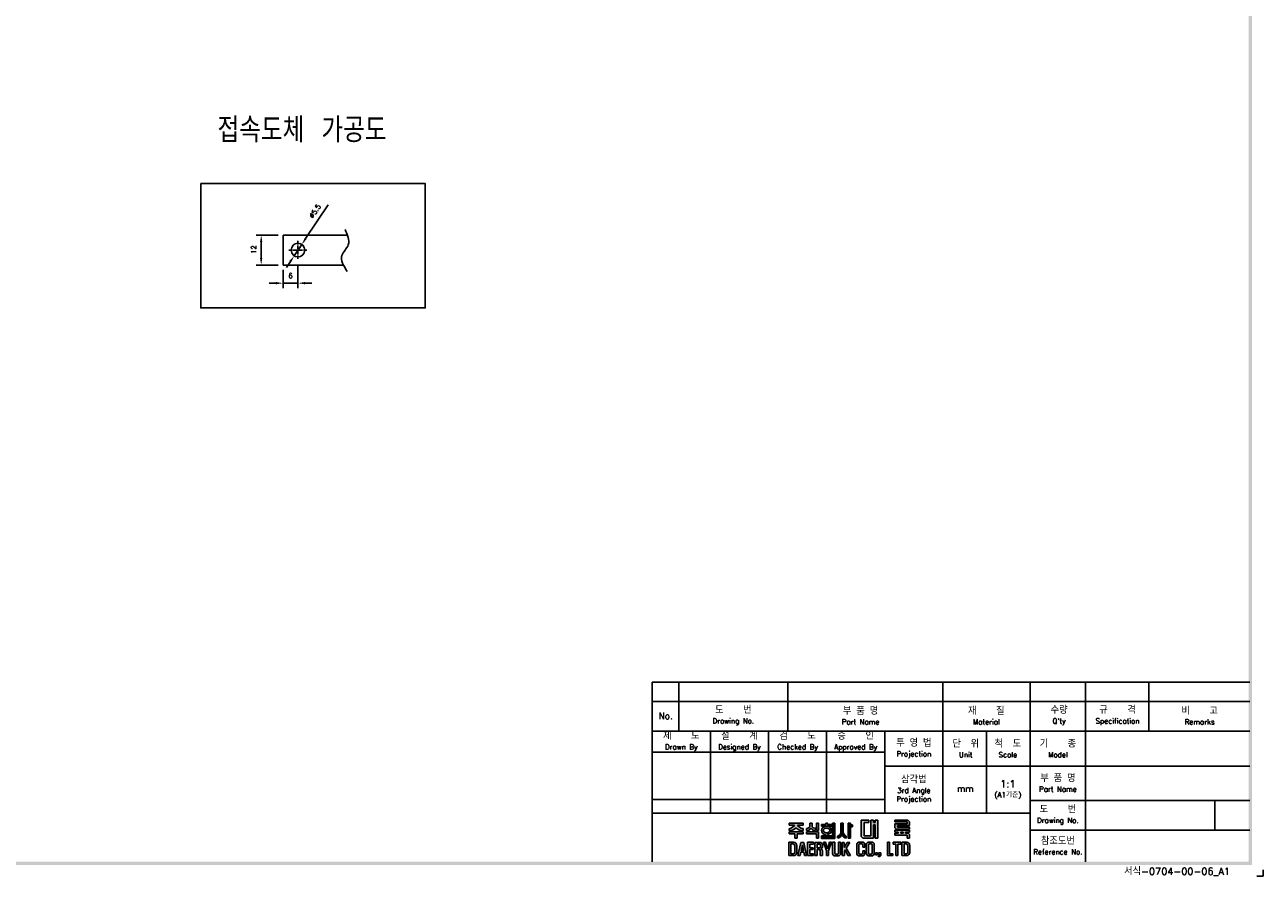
# Model space of a CAD drawing. Extents: x -28 to 1048, y -170 to 585.
# Tile 4 of 5: x 550 to 1048, y -170 to 172. Entities that reach past the tile are written whole.
import ezdxf

# ---------------------------------------------------------------- set-up
doc = ezdxf.new("R2010")
doc.units = 0
doc.header["$MEASUREMENT"] = 0
doc.linetypes.add('CENTER', pattern=[2, 1.25, -0.25, 0.25, -0.25])
doc.layers.get('0').update_dxf_attribs({"linetype": 'CONTINUOUS'})
for name, color, linetype in [('CENTER', 1, 'CENTER'), ('di', 3, 'CONTINUOUS'), ('dimtaxt', 3, 'CONTINUOUS'), ('dwg', 7, 'CONTINUOUS')]:
    doc.layers.add(name, color=color, linetype=linetype)
doc.styles.add('KIM', font='ROMANS.shx', dxfattribs={"height": 5, "bigfont": 'GSG1.shx'})
doc.styles.get("Standard").update_dxf_attribs({"font": 'romans.shx', "height": 2, "bigfont": 'hgs.shx'})
doc.dimstyles.new('STANDARD$0', dxfattribs={"dimtxt": 5, "dimasz": 5, "dimexe": 1, "dimexo": 2, "dimgap": 2, "dimtad": 1, "dimdec": 4, "dimzin": 12, "dimdsep": 46, "dimtxsty": 'KIM', "dimcen": -1, "dimdle": 0.1, "dimadec": 0, "dimazin": 0, "dimtfac": 1, "dimtdec": 4, "dimtmove": 0, "dimatfit": 3, "dimfxl": 0, "dimtolj": 1, "dimtzin": 0, "dimarcsym": 0})
doc.dimstyles.new('STANDARD$3', dxfattribs={"dimtxt": 5, "dimasz": 5, "dimexe": 1, "dimexo": 2, "dimgap": 0.8, "dimtad": 1, "dimdec": 4, "dimdsep": 46, "dimtxsty": 'KIM', "dimcen": 0, "dimdle": 0.1, "dimadec": 0, "dimazin": 0, "dimtfac": 1, "dimtdec": 4, "dimtmove": 0, "dimatfit": 3, "dimfxl": 0, "dimtolj": 1, "dimtzin": 0, "dimarcsym": 0})

# ---------------------------------------------------------------- blocks, each defined once
blk = doc.blocks.new('도면서식 A1')
at = {"layer": 'di', "insert": (780.92, -2.61), "char_height": 2.2, "width": 38.8706, "attachment_point": 4}
blk.add_mtext('서식-0704-00-06_A1', dxfattribs=at)
blk = doc.blocks.new('대륙')
at = {"layer": 'dimtaxt'}
h = blk.add_hatch(color=256, dxfattribs=at)
edge = h.paths.add_edge_path()
edge.add_line((51.99, 12.18), (47.65, 12.18))
edge.add_line((47.65, 12.18), (47.65, 11.59))
edge.add_line((47.65, 11.59), (49.36, 11.59))
edge.add_ellipse((47.48, 11.55), major_axis=(1.89, 0.39), ratio=0.576936, start_angle=268.0794, end_angle=342.4305, ccw=False)
edge.add_line((47.64, 10.44), (47.64, 9.87))
edge.add_ellipse((47.59, 11.36), major_axis=(2.46, 0), ratio=0.608939, start_angle=-88.7913, end_angle=-24.3158)
edge.add_ellipse((52.06, 11.36), major_axis=(-2.46, 0), ratio=0.608939, start_angle=384.3158, end_angle=448.3061)
edge.add_line((51.99, 9.87), (51.99, 10.51))
edge.add_ellipse((52.11, 11.62), major_axis=(-1.91, 0.31), ratio=0.577613, start_angle=17.5125, end_angle=91.8636, ccw=False)
edge.add_line((50.24, 11.59), (51.99, 11.59))
edge.add_line((51.99, 11.59), (51.99, 12.18))
h.paths.add_polyline_path([(52, 9.48), (47.64, 9.48), (47.64, 8.87), (49.46, 8.87), (49.46, 7.49), (50.19, 7.49), (50.19, 8.88), (52, 8.88)])
edge = h.paths.add_edge_path()
edge.add_arc((55.25, 11.18), 0.45, 180, 220.7047, ccw=False)
edge.add_line((54.8, 11.18), (54.8, 12.18))
edge.add_line((54.8, 12.18), (54.06, 12.18))
edge.add_line((54.06, 12.18), (54.06, 11.18))
edge.add_arc((53.61, 11.18), 0.45, 319.2953, 360, ccw=False)
edge.add_spline(control_points=[(53.95, 10.89), (53.94, 10.88), (53.93, 10.87), (53.83, 10.76), (53.7, 10.68), (53.03, 10.51)], knot_values=[3.761053, 3.761053, 3.761053, 3.761053, 3.807132, 3.807132, 4.298097, 4.298097, 4.298097, 4.298097], degree=3, periodic=0)
edge.add_line((53.03, 10.51), (53.03, 9.85))
edge.add_spline(control_points=[(53.03, 9.85), (53.05, 9.85), (53.06, 9.85), (53.74, 9.96), (53.94, 10.08), (54.15, 10.22), (54.2, 10.3), (54.43, 10.6)], knot_values=[3.495949, 3.495949, 3.495949, 3.495949, 3.524444, 3.524444, 4.06832, 4.06832, 4.379503, 4.379503, 4.379503, 4.379503], degree=3, periodic=0)
edge.add_spline(control_points=[(54.43, 10.6), (54.65, 10.3), (54.71, 10.22), (54.92, 10.08), (55.12, 9.96), (55.75, 9.88), (55.78, 9.87), (55.8, 9.86)], knot_values=[3.495949, 3.495949, 3.495949, 3.495949, 3.807132, 3.807132, 4.351008, 4.351008, 4.402945, 4.402945, 4.402945, 4.402945], degree=3, periodic=0)
edge.add_line((55.8, 9.86), (55.8, 10.59))
edge.add_spline(control_points=[(55.8, 10.59), (55.78, 10.59), (55.76, 10.6), (55.19, 10.66), (55.03, 10.75), (54.92, 10.87), (54.91, 10.88), (54.91, 10.89)], knot_values=[3.761053, 3.761053, 3.761053, 3.761053, 3.81299, 3.81299, 4.356866, 4.356866, 4.402945, 4.402945, 4.402945, 4.402945], degree=3, periodic=0)
h.paths.add_polyline_path([(56.82, 9.48), (53.03, 9.48), (53.03, 8.87), (56.1, 8.87), (56.1, 7.49), (56.82, 7.49)])
h.paths.add_polyline_path([(56.82, 12.19), (56.1, 12.19), (56.1, 9.87), (56.82, 9.87)])
h.paths.add_polyline_path([(60.76, 11.76), (59.58, 11.76), (59.58, 12.19), (59.05, 12.19), (59.05, 11.76), (57.74, 11.76), (57.74, 11.21), (60.76, 11.21)])
edge = h.paths.add_edge_path()
edge.add_ellipse((59.26, 9.92), major_axis=(-1.56, 0), ratio=0.830145, start_angle=101.7462, end_angle=265.4383)
edge.add_line((59.38, 11.21), (59.13, 11.21))
edge.add_ellipse((59.26, 9.92), major_axis=(1.56, 0), ratio=0.830145, start_angle=94.5617, end_angle=259.6787)
edge.add_line((58.98, 8.65), (58.98, 8.2))
edge.add_line((58.98, 8.2), (59.58, 8.2))
edge.add_line((59.58, 8.2), (59.58, 8.65))
edge = h.paths.add_edge_path(flags=16)
edge.add_spline(control_points=[(60.26, 9.92), (60.26, 10.03), (60.22, 10.15), (60.06, 10.37), (59.93, 10.48), (59.59, 10.63), (59.39, 10.66), (58.99, 10.64), (58.8, 10.59), (58.5, 10.41), (58.39, 10.3), (58.27, 10.07), (58.25, 9.96), (58.28, 9.73), (58.34, 9.62), (58.54, 9.4), (58.69, 9.3), (59.06, 9.19), (59.26, 9.17), (59.65, 9.23), (59.83, 9.31), (60.09, 9.5), (60.18, 9.62), (60.25, 9.8), (60.26, 9.86), (60.26, 9.92)], knot_values=[0, 0, 0, 0, 0.543876, 0.543876, 1.087752, 1.087752, 1.631628, 1.631628, 2.175504, 2.175504, 2.71938, 2.71938, 3.263256, 3.263256, 3.807132, 3.807132, 4.351008, 4.351008, 4.894884, 4.894884, 5.43876, 5.43876, 5.982636, 5.982636, 6.283185, 6.283185, 6.283185, 6.283185], degree=3, periodic=0)
for points in [[(61.83, 12.19), (61.11, 12.19), (61.11, 8.2), (57.74, 8.2), (57.74, 7.47), (61.11, 7.47), (61.83, 7.47)], [(70.89, 12.38), (72.38, 12.38), (72.38, 13.12), (70.01, 13.12), (70.01, 8), (70.53, 7.49), (73.84, 7.49), (73.84, 11.66), (74.29, 11.66), (74.29, 7.49), (75.14, 7.49), (75.14, 13.12), (74.29, 13.12), (74.29, 12.42), (73.84, 12.42), (73.84, 13.12), (73.01, 13.12), (73.01, 8.23), (70.89, 8.23)]]:
    blk.add_hatch(color=256, dxfattribs=at).paths.add_polyline_path(points)
h = blk.add_hatch(color=256, dxfattribs=at)
edge = h.paths.add_edge_path()
edge.add_line((64.41, 12.18), (63.7, 12.18))
edge.add_line((63.7, 12.18), (63.7, 9.23))
edge.add_ellipse((62.86, 9.12), major_axis=(0.66, 0.841), ratio=0.672815, start_angle=218.7862, end_angle=304.0863, ccw=False)
edge.add_line((62.7, 8.19), (62.7, 7.51))
edge.add_ellipse((63.11, 8.54), major_axis=(0.964, 0.919), ratio=0.540942, start_angle=220.7961, end_angle=301.7505)
edge.add_ellipse((64.93, 8.53), major_axis=(-0.866, 0.919), ratio=0.569913, start_angle=58.7442, end_angle=145.288)
edge.add_line((65.35, 7.49), (65.35, 8.17))
edge.add_ellipse((65.18, 9.26), major_axis=(-0.67, 1.07), ratio=0.576723, start_angle=74.3826, end_angle=142.9847, ccw=False)
edge.add_line((64.41, 9.18), (64.41, 12.18))
h.paths.add_polyline_path([(66.65, 10.99), (67.26, 10.99), (67.26, 11.63), (66.64, 11.63), (66.64, 12.18), (65.92, 12.18), (65.92, 7.49), (66.65, 7.49)])
h = blk.add_hatch(color=256, dxfattribs=at)
h.paths.add_polyline_path([(84.17, 12.56), (84.17, 11.99), (80.38, 11.99), (80.38, 10.74), (80.81, 10.32), (84.92, 10.32), (84.92, 10.92), (81.19, 10.92), (81.19, 11.44), (84.92, 11.44), (84.92, 12.6), (84.39, 13.12), (80.36, 13.12), (80.36, 12.56)])
h.paths.add_polyline_path([(83.7, 9.41), (84.92, 9.41), (84.92, 9.97), (80.36, 9.97), (80.36, 9.41), (81.48, 9.41), (81.48, 9.04), (80.35, 9.04), (80.35, 8.42), (84.18, 8.42), (84.18, 7.49), (84.92, 7.49), (84.92, 8.64), (84.52, 9.04), (83.7, 9.04)])
h.paths.add_polyline_path([(83, 9.41), (82.23, 9.41), (82.23, 9.04), (83, 9.04)], flags=17)
h = blk.add_hatch(color=256, dxfattribs=at)
h.paths.add_polyline_path([(47.58, 6.25), (47.58, 2.12), (49.06, 2.12, 0.414214), (50.06, 3.12), (50.06, 5.25, 0.414214), (49.06, 6.25)])
h.paths.add_polyline_path([(48.9, 5.73, -0.414214), (49.4, 5.23), (49.4, 3.16, -0.414214), (48.9, 2.66), (48.23, 2.66), (48.23, 5.73)], flags=16)
h.paths.add_polyline_path([(50.42, 2.11), (51.1, 2.11), (51.31, 3.17), (52.21, 3.17), (52.42, 2.11), (53.1, 2.11), (52.25, 6.23), (51.27, 6.23)])
h.paths.add_polyline_path([(51.77, 5.49), (52.09, 3.74), (51.43, 3.74)], flags=16)
h.paths.add_polyline_path([(53.4, 2.11), (55.25, 2.11), (55.25, 2.66), (54.07, 2.66), (54.07, 3.99), (55.15, 3.99), (55.15, 4.52), (54.06, 4.52), (54.06, 5.7), (55.21, 5.7), (55.21, 6.25), (53.4, 6.25)])
h.paths.add_polyline_path([(55.67, 2.12), (56.33, 2.12), (56.33, 4.05), (56.93, 4.05, -0.414214), (57.33, 3.65), (57.33, 2.12), (58.02, 2.12), (58.02, 3.65, 0.276846), (57.45, 4.24, 0.25864), (58.02, 4.77), (58.02, 5.43, 0.414214), (57.22, 6.23), (55.67, 6.23)])
h.paths.add_polyline_path([(56.33, 5.71), (57.04, 5.71, -0.414214), (57.34, 5.41), (57.34, 4.86, -0.414214), (57.04, 4.56), (56.33, 4.56)], flags=16)
h.paths.add_polyline_path([(59.2, 3.57), (59.2, 2.11), (59.85, 2.11), (59.85, 3.58), (60.8, 6.24), (60.13, 6.24), (59.53, 4.27), (58.97, 6.24), (58.28, 6.24)])
h.paths.add_polyline_path([(61.13, 2.78, 0.414214), (61.88, 2.03), (62.85, 2.03, 0.414214), (63.6, 2.78), (63.6, 6.24), (62.93, 6.24), (62.93, 2.84, -0.414214), (62.68, 2.59), (62.07, 2.59, -0.414214), (61.82, 2.84), (61.82, 6.24), (61.13, 6.24)])
h.paths.add_polyline_path([(64.11, 2.12), (64.77, 2.12), (64.77, 3.42), (64.98, 3.87), (65.9, 2.12), (66.68, 2.12), (65.38, 4.46), (66.48, 6.23), (65.69, 6.23), (64.76, 4.66), (64.76, 6.23), (64.11, 6.23)])
h.paths.add_polyline_path([(68.62, 2.84, 0.414214), (69.42, 2.04), (70.32, 2.04, 0.414214), (71.12, 2.84), (71.12, 3.62), (70.47, 3.62), (70.47, 2.85, -0.414214), (70.17, 2.55), (69.58, 2.55, -0.414214), (69.28, 2.85), (69.28, 5.49, -0.414214), (69.58, 5.79), (70.16, 5.79, -0.414214), (70.46, 5.49), (70.46, 4.76), (71.12, 4.76), (71.12, 5.52, 0.414214), (70.32, 6.32), (69.42, 6.32, 0.414214), (68.62, 5.52)])
h.paths.add_polyline_path([(71.57, 2.84, 0.414214), (72.37, 2.04), (73.25, 2.04, 0.414214), (74.05, 2.84), (74.05, 5.52, 0.414214), (73.25, 6.32), (72.37, 6.32, 0.414214), (71.57, 5.52)])
h.paths.add_polyline_path([(72.23, 5.5, -0.414214), (72.53, 5.8), (73.09, 5.8, -0.414214), (73.39, 5.5), (73.39, 2.85, -0.414214), (73.09, 2.55), (72.53, 2.55, -0.414214), (72.23, 2.85)], flags=16)
h.paths.add_polyline_path([(74.42, 2.34), (75.05, 2.34), (75.05, 2.98), (74.42, 2.98)])
h.paths.add_polyline_path([(75.76, 2.34, -0.316213), (75.39, 2.07), (75.39, 1.77, 0.409412), (76.08, 2.47), (76.08, 2.98), (75.39, 2.98), (75.39, 2.34)])
h.paths.add_polyline_path([(78.08, 2.12), (79.79, 2.12), (79.79, 2.67), (78.75, 2.67), (78.75, 6.24), (78.08, 6.24)])
h.paths.add_polyline_path([(80.68, 2.12), (81.35, 2.12), (81.35, 5.7), (82.27, 5.7), (82.27, 6.24), (79.92, 6.24), (79.92, 5.7), (80.68, 5.7)])
h.paths.add_polyline_path([(82.59, 2.13), (84.07, 2.13, 0.414214), (85.07, 3.13), (85.07, 5.24, 0.414214), (84.07, 6.24), (82.59, 6.24)])
h.paths.add_polyline_path([(83.24, 5.73), (83.9, 5.73, -0.414214), (84.4, 5.23), (84.4, 3.15, -0.414214), (83.9, 2.65), (83.24, 2.65)], flags=16)
for p, q in [((47.65, 12.18), (51.99, 12.18)), ((47.65, 12.18), (47.65, 11.59)), ((47.65, 11.59), (49.36, 11.59)), ((51.99, 11.59), (50.24, 11.59)), ((51.99, 12.18), (51.99, 11.59)), ((54.06, 12.18), (54.8, 12.18)), ((54.06, 12.18), (54.06, 11.18)), ((54.8, 12.18), (54.8, 11.18)), ((56.82, 12.19), (56.1, 12.19)), ((56.1, 12.19), (56.1, 9.87)), ((56.82, 12.19), (56.82, 9.87)), ((57.74, 11.76), (59.05, 11.76)), ((57.74, 11.21), (57.74, 11.76)), ((59.05, 11.76), (59.05, 12.19)), ((59.05, 12.19), (59.58, 12.19)), ((59.58, 12.19), (59.58, 11.76)), ((59.58, 11.76), (60.76, 11.76)), ((60.76, 11.76), (60.76, 11.21)), ((61.11, 12.19), (61.11, 8.2)), ((61.83, 12.19), (61.11, 12.19)), ((61.83, 7.47), (61.83, 12.19)), ((63.7, 12.18), (64.41, 12.18)), ((63.7, 12.18), (63.7, 9.23)), ((64.41, 12.18), (64.41, 9.18)), ((65.92, 7.49), (65.92, 12.18)), ((65.92, 12.18), (66.64, 12.18)), ((66.64, 12.18), (66.64, 11.63)), ((66.64, 11.63), (67.26, 11.63)), ((67.26, 11.63), (67.26, 10.99)), ((70.01, 13.12), (70.01, 8)), ((70.01, 13.12), (72.38, 13.12)), ((70.89, 12.38), (70.89, 8.23)), ((70.89, 12.38), (72.38, 12.38)), ((72.38, 13.12), (72.38, 12.38)), ((73.01, 13.12), (73.01, 8.23)), ((73.01, 13.12), (73.84, 13.12)), ((73.84, 13.12), (73.84, 12.42)), ((73.84, 12.42), (74.29, 12.42)), ((73.84, 11.66), (73.84, 7.49)), ((73.84, 11.66), (74.29, 11.66)), ((74.29, 13.12), (75.14, 13.12)), ((74.29, 13.12), (74.29, 12.42)), ((74.29, 11.66), (74.29, 7.49)), ((75.14, 13.12), (75.14, 7.49)), ((80.36, 13.12), (84.39, 13.12)), ((80.36, 12.56), (80.36, 13.12)), ((80.36, 12.56), (84.17, 12.56)), ((80.38, 11.99), (84.17, 11.99)), ((80.38, 11.99), (80.38, 10.74)), ((84.17, 12.56), (84.17, 11.99)), ((84.92, 12.6), (84.39, 13.12)), ((84.92, 12.6), (84.92, 11.44)), ((47.64, 10.44), (47.64, 9.87)), ((47.64, 9.48), (52, 9.48)), ((47.64, 8.87), (47.64, 9.48)), ((49.46, 8.87), (47.64, 8.87)), ((49.46, 7.49), (49.46, 8.87)), ((50.19, 8.88), (50.19, 7.49)), ((52, 8.88), (50.19, 8.88)), ((51.99, 10.51), (51.99, 9.87)), ((52, 9.48), (52, 8.88)), ((53.03, 9.85), (53.03, 10.51)), ((53.03, 9.48), (56.82, 9.48)), ((53.03, 8.87), (53.03, 9.48)), ((56.1, 8.87), (53.03, 8.87)), ((55.8, 9.86), (55.8, 10.59)), ((56.82, 9.87), (56.1, 9.87)), ((56.1, 7.49), (56.1, 8.87)), ((56.82, 9.48), (56.82, 7.49)), ((60.76, 11.21), (57.74, 11.21)), ((57.74, 8.2), (61.11, 8.2)), ((57.74, 7.47), (57.74, 8.2)), ((58.98, 8.2), (58.98, 8.65)), ((59.58, 8.65), (59.58, 8.2)), ((62.7, 7.51), (62.7, 8.19)), ((65.35, 7.49), (65.35, 8.17)), ((66.65, 10.99), (66.65, 7.49)), ((67.26, 10.99), (66.65, 10.99)), ((70.53, 7.49), (70.01, 8)), ((73.01, 8.23), (70.89, 8.23)), ((80.35, 9.04), (81.48, 9.04)), ((80.35, 9.04), (80.35, 8.42)), ((80.35, 8.42), (84.18, 8.42)), ((80.36, 9.97), (84.92, 9.97)), ((80.36, 9.97), (80.36, 9.41)), ((80.36, 9.41), (81.48, 9.41)), ((80.81, 10.32), (80.38, 10.74)), ((80.81, 10.32), (84.92, 10.32)), ((81.19, 11.44), (84.92, 11.44)), ((81.19, 11.44), (81.19, 10.92)), ((81.19, 10.92), (84.92, 10.92)), ((81.48, 9.41), (81.48, 9.04)), ((82.23, 9.41), (83, 9.41)), ((82.23, 9.41), (82.23, 9.04)), ((82.23, 9.04), (83, 9.04)), ((83, 9.41), (83, 9.04)), ((83.7, 9.41), (84.92, 9.41)), ((83.7, 9.41), (83.7, 9.04)), ((83.7, 9.04), (84.52, 9.04)), ((84.18, 8.42), (84.18, 7.49)), ((84.92, 8.64), (84.52, 9.04)), ((84.92, 10.92), (84.92, 10.32)), ((84.92, 9.97), (84.92, 9.41)), ((84.92, 8.64), (84.92, 7.49)), ((47.58, 6.25), (47.58, 2.12)), ((47.58, 6.25), (49.06, 6.25)), ((48.23, 5.73), (48.23, 2.66)), ((48.9, 5.73), (48.23, 5.73)), ((49.4, 3.16), (49.4, 5.23)), ((50.19, 7.49), (49.46, 7.49)), ((50.06, 5.25), (50.06, 3.12)), ((51.27, 6.23), (50.42, 2.11)), ((52.25, 6.23), (51.27, 6.23)), ((51.77, 5.49), (51.43, 3.74)), ((52.09, 3.74), (51.77, 5.49)), ((53.1, 2.11), (52.25, 6.23)), ((55.21, 6.25), (53.4, 6.25)), ((53.4, 6.25), (53.4, 2.11)), ((54.06, 5.7), (55.21, 5.7)), ((54.06, 4.52), (54.06, 5.7)), ((55.15, 4.52), (54.06, 4.52)), ((54.07, 3.99), (55.15, 3.99)), ((54.07, 2.66), (54.07, 3.99)), ((55.15, 3.99), (55.15, 4.52)), ((55.21, 5.7), (55.21, 6.25)), ((55.67, 6.23), (55.67, 2.12)), ((57.22, 6.23), (55.67, 6.23)), ((56.82, 7.49), (56.1, 7.49)), ((56.33, 5.71), (56.33, 4.56)), ((57.04, 5.71), (56.33, 5.71)), ((56.33, 4.56), (57.04, 4.56)), ((56.33, 2.12), (56.33, 4.05)), ((56.33, 4.05), (56.93, 4.05)), ((57.34, 4.86), (57.34, 5.41)), ((61.11, 7.47), (57.74, 7.47)), ((58.02, 4.77), (58.02, 5.43)), ((58.97, 6.24), (58.28, 6.24)), ((58.28, 6.24), (59.2, 3.57)), ((59.53, 4.27), (58.97, 6.24)), ((60.13, 6.24), (59.53, 4.27)), ((59.85, 3.58), (60.8, 6.24)), ((60.8, 6.24), (60.13, 6.24)), ((61.11, 7.47), (61.83, 7.47)), ((61.13, 6.24), (61.13, 2.78)), ((61.82, 6.24), (61.13, 6.24)), ((61.82, 2.84), (61.82, 6.24)), ((62.93, 2.84), (62.93, 6.24)), ((62.93, 6.24), (63.6, 6.24)), ((63.6, 6.24), (63.6, 2.78)), ((64.11, 2.12), (64.11, 6.23)), ((64.11, 6.23), (64.76, 6.23)), ((64.76, 4.66), (65.69, 6.23)), ((64.76, 6.23), (64.76, 4.66)), ((64.98, 3.87), (64.77, 3.42)), ((65.9, 2.12), (64.98, 3.87)), ((66.48, 6.23), (65.38, 4.46)), ((65.38, 4.46), (66.68, 2.12)), ((65.69, 6.23), (66.48, 6.23)), ((66.65, 7.49), (65.92, 7.49)), ((68.62, 2.84), (68.62, 5.52)), ((69.28, 5.49), (69.28, 2.85)), ((70.32, 6.32), (69.42, 6.32)), ((70.16, 5.79), (69.58, 5.79)), ((70.46, 4.76), (70.46, 5.49)), ((71.12, 4.76), (70.46, 4.76)), ((73.84, 7.49), (70.53, 7.49)), ((71.12, 5.52), (71.12, 4.76)), ((71.57, 2.84), (71.57, 5.52)), ((72.23, 5.5), (72.23, 2.85)), ((73.25, 6.32), (72.37, 6.32)), ((73.09, 5.8), (72.53, 5.8)), ((73.39, 2.85), (73.39, 5.5)), ((74.05, 5.52), (74.05, 2.84)), ((75.14, 7.49), (74.29, 7.49)), ((78.08, 6.24), (78.08, 2.12)), ((78.75, 6.24), (78.08, 6.24)), ((78.75, 2.67), (78.75, 6.24)), ((82.27, 6.24), (79.92, 6.24)), ((79.92, 6.24), (79.92, 5.7)), ((79.92, 5.7), (80.68, 5.7)), ((80.68, 5.7), (80.68, 2.12)), ((81.35, 2.12), (81.35, 5.7)), ((81.35, 5.7), (82.27, 5.7)), ((82.27, 5.7), (82.27, 6.24)), ((82.59, 6.24), (82.59, 2.13)), ((84.07, 6.24), (82.59, 6.24)), ((83.24, 2.65), (83.24, 5.73)), ((83.24, 5.73), (83.9, 5.73)), ((84.92, 7.49), (84.18, 7.49)), ((84.4, 3.15), (84.4, 5.23)), ((85.07, 3.13), (85.07, 5.24)), ((47.58, 2.12), (49.06, 2.12)), ((48.23, 2.66), (48.9, 2.66)), ((50.42, 2.11), (51.1, 2.11)), ((51.1, 2.11), (51.31, 3.17)), ((51.31, 3.17), (52.21, 3.17)), ((51.43, 3.74), (52.09, 3.74)), ((52.21, 3.17), (52.42, 2.11)), ((52.42, 2.11), (53.1, 2.11)), ((53.4, 2.11), (55.25, 2.11)), ((55.25, 2.66), (54.07, 2.66)), ((55.25, 2.11), (55.25, 2.66)), ((55.67, 2.12), (56.33, 2.12)), ((57.33, 3.65), (57.33, 2.12)), ((57.33, 2.12), (58.02, 2.12)), ((58.02, 2.12), (58.02, 3.65)), ((59.2, 3.57), (59.2, 2.11)), ((59.2, 2.11), (59.85, 2.11)), ((59.85, 2.11), (59.85, 3.58)), ((62.85, 2.03), (61.88, 2.03)), ((62.68, 2.59), (62.07, 2.59)), ((64.77, 2.12), (64.11, 2.12)), ((64.77, 3.42), (64.77, 2.12)), ((66.68, 2.12), (65.9, 2.12)), ((70.32, 2.04), (69.42, 2.04)), ((70.17, 2.55), (69.58, 2.55)), ((70.47, 3.62), (70.47, 2.85)), ((71.12, 3.62), (70.47, 3.62)), ((71.12, 2.84), (71.12, 3.62)), ((73.25, 2.04), (72.37, 2.04)), ((73.09, 2.55), (72.53, 2.55)), ((74.42, 2.98), (74.42, 2.34)), ((75.05, 2.98), (74.42, 2.98)), ((75.05, 2.34), (74.42, 2.34)), ((75.05, 2.98), (75.05, 2.34)), ((75.39, 2.98), (75.39, 2.34)), ((76.08, 2.98), (75.39, 2.98)), ((75.76, 2.34), (75.39, 2.34)), ((75.39, 2.07), (75.39, 1.77)), ((76.08, 2.98), (76.08, 2.47)), ((78.08, 2.12), (79.79, 2.12)), ((79.79, 2.67), (78.75, 2.67)), ((79.79, 2.12), (79.79, 2.67)), ((80.68, 2.12), (81.35, 2.12)), ((82.59, 2.13), (84.07, 2.13)), ((83.9, 2.65), (83.24, 2.65))]:
    blk.add_line(p, q, dxfattribs=at)
for centre, radius, start, end in [((53.61, 11.18), 0.45, 319.2953, 360), ((55.25, 11.18), 0.45, 180, 220.7047), ((48.9, 5.23), 0.5, 0, 90), ((49.06, 5.25), 1, 0, 90), ((57.22, 4.85), 0.8, 270, 270), ((56.93, 3.65), 0.4, 0, 90), ((57.04, 5.41), 0.3, 0, 90), ((57.04, 4.86), 0.3, 270, 0), ((57.22, 5.43), 0.8, 0, 90), ((57.26, 5.02), 0.8, 283.6828, 341.6876), ((57.24, 3.47), 0.8, 12.921, 74.819), ((69.42, 5.52), 0.8, 90, 180), ((69.58, 5.49), 0.3, 90, 180), ((70.16, 5.49), 0.3, 0, 90), ((70.32, 5.52), 0.8, 0, 90), ((72.37, 5.52), 0.8, 90, 180), ((72.53, 5.5), 0.3, 90, 180), ((73.09, 5.5), 0.3, 0, 90), ((73.25, 5.52), 0.8, 0, 90), ((83.9, 5.23), 0.5, 0, 90), ((84.07, 5.24), 1, 0, 90), ((48.9, 3.16), 0.5, 270, 0), ((49.06, 3.12), 1, 270, 0), ((61.88, 2.78), 0.75, 180, 270), ((62.07, 2.84), 0.25, 180, 270), ((62.68, 2.84), 0.25, 270, 0), ((62.85, 2.78), 0.75, 270, 0), ((69.42, 2.84), 0.8, 180, 270), ((69.58, 2.85), 0.3, 180, 270), ((70.17, 2.85), 0.3, 270, 0), ((70.32, 2.84), 0.8, 270, 0), ((72.37, 2.84), 0.8, 180, 270), ((72.53, 2.85), 0.3, 180, 270), ((73.09, 2.85), 0.3, 270, 0), ((73.25, 2.84), 0.8, 270, 0), ((75.38, 2.47), 0.7, 270.9408, 0), ((75.38, 2.47), 0.4, 271.6466, 341.8371), ((83.9, 3.15), 0.5, 270, 0), ((84.07, 3.13), 1, 270, 0)]:
    blk.add_arc(centre, radius, start, end, dxfattribs=at)
for centre, major_axis, ratio, start_param, end_param in [((47.48, 11.55), (1.89, 0.39), 0.576936, 4.678869, 5.97654), ((47.59, 11.36), (-2.46, 0), 0.608939, 1.591893, 2.717202), ((59.26, 9.92), (1.56, 0), 0.830145, 1.650413, 4.532248), ((59.26, 9.92), (-1.56, 0), 0.830145, 1.775806, 4.632772), ((62.86, 9.12), (0.66, 0.841), 0.672815, 3.81854, 5.307307), ((63.11, 8.54), (0.964, 0.919), 0.540942, 3.853619, 5.26654)]:
    blk.add_ellipse(centre, major_axis=major_axis, ratio=ratio, start_param=start_param, end_param=end_param, dxfattribs=at)
at = {"layer": 'dimtaxt', "extrusion": (0, 0, -1)}
for centre, major_axis, ratio, start_param, end_param in [((52.11, 11.62), (-1.91, 0.31), 0.577613, 4.679864, 5.977535), ((52.06, 11.36), (-2.46, 0), 0.608939, -1.541231, -0.42439), ((64.93, 8.53), (-0.866, 0.919), 0.569913, 3.747431, 5.257905), ((65.18, 9.26), (-0.67, 1.07), 0.576723, 3.787632, 4.984965)]:
    blk.add_ellipse(centre, major_axis=major_axis, ratio=ratio, start_param=start_param, end_param=end_param, dxfattribs=at)
at = {"layer": 'dimtaxt'}
for points, knots in [([(53.95, 10.89), (53.94, 10.88), (53.93, 10.87), (53.83, 10.76), (53.7, 10.68), (53.03, 10.51)], [3.7610527, 3.7610527, 3.7610527, 3.7610527, 3.8071317, 3.8071317, 4.2980967, 4.2980967, 4.2980967, 4.2980967]), ([(54.43, 10.6), (54.2, 10.3), (54.15, 10.22), (53.94, 10.08), (53.74, 9.96), (53.06, 9.85), (53.05, 9.85), (53.03, 9.85)], [3.4959493, 3.4959493, 3.4959493, 3.4959493, 3.8071317, 3.8071317, 4.3510077, 4.3510077, 4.3795026, 4.3795026, 4.3795026, 4.3795026]), ([(54.43, 10.6), (54.65, 10.3), (54.71, 10.22), (54.92, 10.08), (55.12, 9.96), (55.75, 9.88), (55.78, 9.87), (55.8, 9.86)], [3.4959493, 3.4959493, 3.4959493, 3.4959493, 3.8071317, 3.8071317, 4.3510077, 4.3510077, 4.4029453, 4.4029453, 4.4029453, 4.4029453]), ([(54.91, 10.89), (54.91, 10.88), (54.92, 10.87), (55.03, 10.75), (55.19, 10.66), (55.76, 10.6), (55.78, 10.59), (55.8, 10.59)], [3.7610527, 3.7610527, 3.7610527, 3.7610527, 3.8071317, 3.8071317, 4.3510077, 4.3510077, 4.4029453, 4.4029453, 4.4029453, 4.4029453]), ([(60.26, 9.92), (60.26, 10.03), (60.22, 10.15), (60.06, 10.37), (59.93, 10.48), (59.59, 10.63), (59.39, 10.66), (58.99, 10.64), (58.8, 10.59), (58.5, 10.41), (58.39, 10.3), (58.27, 10.07), (58.25, 9.96), (58.28, 9.73), (58.34, 9.62), (58.54, 9.4), (58.69, 9.3), (59.06, 9.19), (59.26, 9.17), (59.65, 9.23), (59.83, 9.31), (60.09, 9.5), (60.18, 9.62), (60.25, 9.8), (60.26, 9.86), (60.26, 9.92)], [0, 0, 0, 0, 0.543876, 0.543876, 1.087752, 1.087752, 1.631628, 1.631628, 2.175504, 2.175504, 2.71938, 2.71938, 3.263256, 3.263256, 3.807132, 3.807132, 4.351008, 4.351008, 4.894884, 4.894884, 5.43876, 5.43876, 5.982636, 5.982636, 6.283185, 6.283185, 6.283185, 6.283185])]:
    blk.add_open_spline(points, degree=3, knots=knots, dxfattribs=at)
blk = doc.blocks.new('*D417')
at = {"layer": 'di'}
for p, q in [((651.81, 87.6), (643, 87.6)), ((645, 78.4), (645, 84.8)), ((651.81, 75.6), (643, 75.6))]:
    blk.add_line(p, q, dxfattribs=at)
for points in [[(644.53, 84.8), (645.46, 84.8), (645, 87.6)], [(644.53, 78.4), (645.46, 78.4), (645, 75.6)]]:
    blk.add_solid(points, dxfattribs=at)
at = {"layer": 'di', "insert": (642, 81.81), "char_height": 2, "attachment_point": 5, "rotation": 90}
blk.add_mtext('\\A1;12', dxfattribs=at)
blk = doc.blocks.new('*D418')
at = {"layer": 'di'}
for p, q in [((659.81, 75.85), (659.81, 66.3)), ((653.81, 73.6), (653.81, 66.3)), ((651.01, 68.3), (648.21, 68.3)), ((653.81, 68.3), (659.81, 68.3)), ((662.61, 68.3), (665.41, 68.3))]:
    blk.add_line(p, q, dxfattribs=at)
for points in [[(651.01, 68.77), (651.01, 67.83), (653.81, 68.3)], [(662.61, 68.77), (662.61, 67.83), (659.81, 68.3)]]:
    blk.add_solid(points, dxfattribs=at)
at = {"layer": 'di', "insert": (656.81, 71.3), "char_height": 2, "attachment_point": 5}
blk.add_mtext('\\A1;6', dxfattribs=at)
blk = doc.blocks.new('*D419')
at = {"layer": 'di'}
for p, q in [((671.91, 99.75), (662.89, 86.22)), ((658.28, 79.32), (661.34, 83.89)), ((656.73, 76.99), (655.18, 74.66))]:
    blk.add_line(p, q, dxfattribs=at)
for points in [[(662.5, 86.48), (663.28, 85.96), (661.34, 83.89)], [(656.34, 77.24), (657.12, 76.73), (658.28, 79.32)]]:
    blk.add_solid(points, dxfattribs=at)
at = {"layer": 'di', "insert": (666.64, 97.26), "char_height": 2, "attachment_point": 5, "rotation": 56.3125}
blk.add_mtext('\\A1;∅5.5', dxfattribs=at)

msp = doc.modelspace()

# ---------------------------------------------------------------- linework, layer by layer
for p, q in [((653.81, 87.603), (679.736, 87.603)), ((653.81, 87.603), (653.81, 75.603)), ((653.81, 75.603), (678.125, 75.603))]:
    msp.add_line(p, q)
msp.add_circle((659.81, 81.603), 2.75)
at = {"layer": 'CENTER'}
for p, q in [((659.81, 85.353), (659.81, 77.853)), ((656.06, 81.603), (663.56, 81.603))]:
    msp.add_line(p, q, dxfattribs=at)
at = {"layer": 'di'}
for p in [(1048.273, -167.697), (1045.673, -170.297)]:
    msp.add_line(p, (1048.273, -170.297), dxfattribs=at)
msp.add_lwpolyline([(620.649, 108.383), (711.012, 108.383), (711.012, 58.339), (620.649, 58.339)], close=True, dxfattribs=at)
msp.add_spline([(678.759, 89.882), (680.05, 83.764), (677.467, 79.482), (679.642, 73.025)], degree=3, dxfattribs=at)
at = {"layer": 'dimtaxt'}
for p, q in [((1042.859, -92.162), (802.359, -92.162)), ((802.359, -92.162), (802.359, -164.447)), ((813.048, -111.688), (813.048, -92.188)), ((856.959, -111.662), (856.959, -92.162)), ((919.359, -111.662), (919.359, -92.162)), ((954.459, -111.662), (954.459, -92.162)), ((976.808, -111.662), (976.808, -92.162)), ((1002.211, -111.662), (1002.211, -92.162)), ((1042.859, -99.962), (802.359, -99.962)), ((825.759, -144.972), (825.759, -111.878)), ((849.159, -144.972), (849.159, -111.878)), ((872.559, -144.972), (872.559, -111.878)), ((895.959, -144.972), (895.959, -111.878)), ((919.359, -144.972), (919.359, -111.878)), ((936.909, -144.972), (936.909, -111.878)), ((954.459, -164.495), (954.459, -111.878)), ((976.808, -164.495), (976.808, -111.878)), ((895.959, -120.361), (802.413, -120.361)), ((1042.859, -126), (895.959, -126)), ((895.959, -139.479), (802.442, -139.479)), ((1042.859, -139.79), (954.459, -139.79)), ((1028.808, -151.801), (1028.808, -139.79)), ((954.459, -144.972), (802.359, -144.972)), ((1042.859, -151.801), (954.459, -151.801))]:
    msp.add_line(p, q, dxfattribs=at)
at = {"layer": 'dwg'}
msp.add_line((1042.859, -111.878), (802.359, -111.878), dxfattribs=at)
for points in [[(1043.723, 580.453), (1042.423, 579.153), (1043.723, -165.747), (1042.423, -164.447)], [(802.573, -111.683), (802.573, -112.073), (1042.534, -111.683), (1042.534, -112.073)], [(1043.723, -165.747), (1042.423, -164.447), (-17.077, -165.747), (-15.777, -164.447)]]:
    msp.add_trace(points, dxfattribs=at)

# ---------------------------------------------------------------- block references
at = {"layer": 'di', "xscale": 1.3, "yscale": 1.3, "zscale": 1.3}
msp.add_blockref('대륙', (795.489, -164.77), dxfattribs=at)
at = {"layer": 'dwg', "xscale": 1.3, "yscale": 1.3, "zscale": 1.3}
msp.add_blockref('도면서식 A1', (-22.927, -165.097), dxfattribs=at)

# ---------------------------------------------------------------- texts
at = {"layer": 'di'}
for s, insert, char_height, width, attachment_point in [('{\\Fromans,hgs|c129;접속도체 가공도}', (627.426, 134.945), 10, 116.39597, 1), ('No.', (807.81, -105.769), 2.6, 10.47554, 5), ('{\\H1.1x;도    번\\P\\H0.72727x;Drawing No.}', (835.004, -105.769), 2.6, 43.9108, 5), ('{\\H1.1x;부 품 명\\P\\H0.72727x;Part Name}', (886.209, -105.812), 2.6, 58.5, 5), ('{\\H1.1x;재    질\\P\\H0.72727x;Material}', (936.807, -105.812), 2.6, 35.80329, 5), ("{\\H1.1x;수량\\P\\H0.72727x;Q'ty}", (966.121, -105.812), 2.6, 12.29671, 5), ('{\\H1.1x;규    격\\P\\H0.72727x;Specification}', (989.658, -105.812), 2.6, 35.1, 5), ('{\\H1.1x;비    고\\P\\H0.72727x;Remarks}', (1022.678, -105.812), 2.6, 50.7, 5), ('{\\H1.1x;제    도\\P\\H0.72727x;Drawn By}', (814.059, -116.217), 2.6, 23.4, 5), ('{\\H1.1x;설    계}\\P{\\H0.8x;Designed By}', (837.459, -116.217), 2.6, 23.4, 5), ('{\\H1.1x;검    도\\P\\H0.72727x;Checked By}', (860.859, -116.217), 2.6, 23.4, 5), ('승    인\\P{\\H0.72727x;Approved By}', (884.259, -116.217), 2.86, 23.4, 5), ('투 영 법\\P{\\H0.72727x;Projection}', (907.659, -119.037), 2.86, 23.4, 5), ('{\\H1.1x;단  위}\\P{\\H0.8x;Unit}', (928.535, -119.037), 2.6, 20.8, 5), ('{\\H1.1x;척  도\\P\\H0.72727x;Scale}', (945.487, -119.037), 2.6, 20.8, 5), ('기    종\\P{\\H0.72727x;Model}', (965.633, -119.037), 2.86, 22.34861, 5), ('부 품 명\\P{\\H0.72727x;Part Name}', (965.633, -132.895), 2.86, 22.34861, 5), ('{\\H1.1x;삼각법\\H0.45455x;\\P\\H1.6x;3rd Angle\\PProjection}', (907.659, -135.486), 2.6, 23.4, 5), ('도    번\\P{\\H0.72727x;Drawing No.}', (965.633, -145.796), 2.86, 22.34861, 5), ('참조도번\\P{\\H0.72727x;Reference No.}', (965.633, -158.124), 2.86, 22.34861, 5)]:
    msp.add_mtext(s, dxfattribs=dict(at, insert=insert, char_height=char_height, width=width, attachment_point=attachment_point))
at = {"layer": 'dimtaxt'}
msp.add_text('mm', height=2.6, dxfattribs=at).set_placement((924.997, -136.318))
at = {"layer": 'dimtaxt', "insert": (945.487, -135.486), "char_height": 2.86, "width": 20.8, "attachment_point": 5}
msp.add_mtext('1:1\\P{\\H0.72727x;(A1기준)}', dxfattribs=at)

# ---------------------------------------------------------------- dimensions: what is measured, and where the dimension line sits
at = {"layer": 'di'}
dim = msp.add_diameter_dim_2p(p1=(658.285, 79.315), p2=(661.336, 83.892), dimstyle='STANDARD$3', override={"dimtxt": 3, "dimasz": 2.8, "dimexe": 2, "dimgap": 2, "dimdec": 2, "dimtxsty": 'Standard', "dimclrd": 256, "dimclre": 256, "dimclrt": 256, "dimadec": 2, "dimazin": 2, "dimtfac": 0.6, "dimtdec": 2, "dimtzin": 8, "dimlwd": 65535, "dimlwe": 65535, "dimarcsym": 1}, dxfattribs=at)
dim.commit()
dim.dimension.update_dxf_attribs({"geometry": '*D419', "text_midpoint": (669.137, 95.594), "dimtype": 163})
dim = msp.add_linear_dim(base=(644.997, 87.603), p1=(653.81, 75.603), p2=(653.81, 87.603), angle=90, dimstyle='STANDARD$0', override={"dimtxt": 3, "dimasz": 2.8, "dimexe": 2, "dimdec": 2, "dimzin": 8, "dimtxsty": 'Standard', "dimcen": 0, "dimclrd": 256, "dimclre": 256, "dimclrt": 256, "dimadec": 2, "dimazin": 2, "dimtfac": 0.6, "dimtdec": 2, "dimtzin": 8, "dimlwd": 65535, "dimlwe": 65535, "dimarcsym": 1}, dxfattribs=at)
dim.commit()
dim.dimension.update_dxf_attribs({"geometry": '*D417', "text_midpoint": (644.997, 81.808), "dimtype": 160})
dim = msp.add_linear_dim(base=(659.81, 68.3), p1=(653.81, 75.603), p2=(659.81, 77.853), dimstyle='STANDARD$0', override={"dimtxt": 3, "dimasz": 2.8, "dimexe": 2, "dimdec": 2, "dimzin": 8, "dimtxsty": 'Standard', "dimcen": 0, "dimclrd": 256, "dimclre": 256, "dimclrt": 256, "dimadec": 2, "dimazin": 2, "dimtfac": 0.6, "dimtdec": 2, "dimtzin": 8, "dimlwd": 65535, "dimlwe": 65535, "dimarcsym": 1}, dxfattribs=at)
dim.commit()
dim.dimension.update_dxf_attribs({"geometry": '*D418', "text_midpoint": (656.81, 68.3), "dimtype": 160})

doc.saveas('drawing.dxf')
